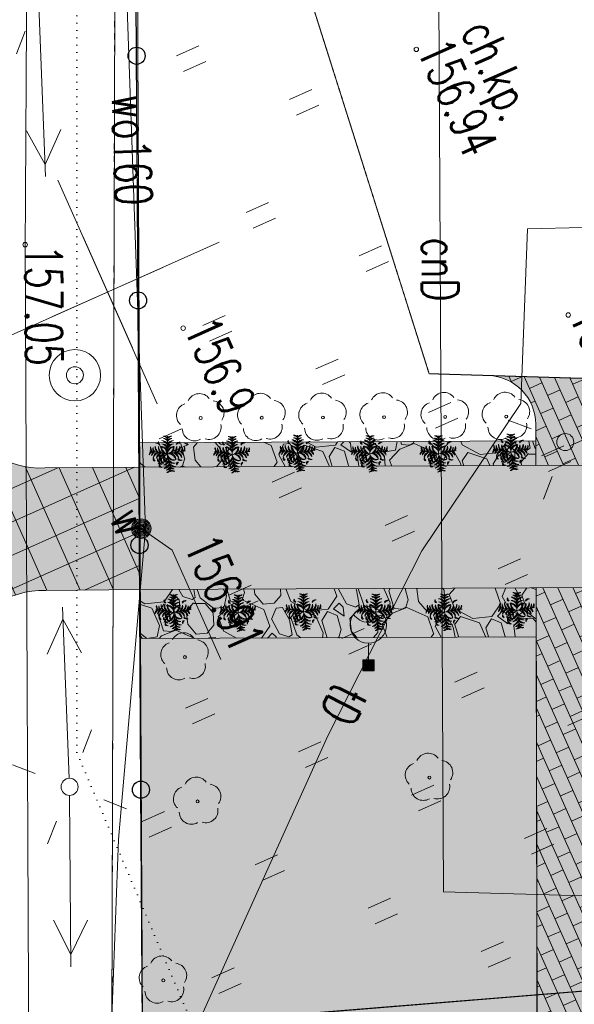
# Model space of a CAD drawing. Header units: metres. Extents: x 8472212 to 8494180, y 5728195 to 5779639.
# Tile 101 of 106: x 8480633 to 8482901, y 5766995 to 5771018. Entities that reach past the tile are written whole.
import ezdxf
from ezdxf.enums import TextEntityAlignment as Align

# ---------------------------------------------------------------- set-up
doc = ezdxf.new("R2010")
doc.units = ezdxf.units.M
doc.header["$MEASUREMENT"] = 0
for name, pattern in [('1', [0]), ('2_KTCR02', [3, 2, -1]), ('2_KTJZ01', [4, 3, -1]), ('2_KTKR01', [0]), ('2_PTTU', [2.1, 1.4, -0.7]), ('4_1', [0]), ('4_SUPC_01', [0]), ('4_SUPE_01', [0]), ('4_SUPT_01', [0]), ('4_SUPW_01', [0]), ('ACAD_ISO07W100', [3, 0, -3]), ('GDE', [0]), ('GUZ', [1.4, 0.7, -0.7])]:
    doc.linetypes.add(name, pattern=pattern)
doc.layers.get('0').update_dxf_attribs({"color": 250, "linetype": 'CONTINUOUS'})
for name, color, linetype, lineweight in [('!opisy', 255, 'CONTINUOUS', 9), ('Dzialki', 7, 'GDE', 18), ('KRZYZE1000_L_0', 7, '1', 18), ('KRZYZE_L_0', 7, '1', 18), ('KTCR_E_T_1', 7, 'CONTINUOUS', 15), ('KTCR_L_1', 7, '2_KTCR02', 18), ('KTJZ_L_0', 7, '2_KTJZ01', 18), ('KTKR_L_0', 7, '2_KTKR01', 25), ('KTOK_L_4', 7, 'CONTINUOUS', 25), ('OBOP_T_1', 3, 'CONTINUOUS', 18), ('PTTU_L_2', 7, '2_PTTU', 18), ('RTPW_T_0', 7, 'CONTINUOUS', 15), ('RTPW_T_1', 7, 'CONTINUOUS', 15), ('SUPC_E_T_1', 7, 'CONTINUOUS', 15), ('SUPC_L_1', 200, '4_SUPC_01', 18), ('SUPE_L_3', 1, '4_SUPE_01', 18), ('SUPT_E_T_0', 30, 'CONTINUOUS', 15), ('SUPT_L_0', 30, '4_SUPT_01', 18), ('SUPW_E_T_0', 5, 'CONTINUOUS', 15), ('SUPW_L_0', 5, '4_SUPW_01', 18), ('SUTW_T_0', 5, 'CONTINUOUS', 18), ('SUUW_E_T_5', 7, 'CONTINUOUS', 15), ('Uzytki', 7, 'GUZ', 18)]:
    doc.layers.add(name, color=color, linetype=linetype, lineweight=lineweight)
for name, color, linetype, lineweight, true_color in [('!slupy oswietleniowe', 20, 'CONTINUOUS', 15, 0xff2e2e), ('000 krawęznikwysoki', 5, 'CONTINUOUS', 9, 0x080cec), ('000 obrzezebetonowe', 230, 'CONTINUOUS', 9, 0xff0085), ('000 PZT CHODNIKI Z KOSTKI BETONOWEJ', 11, 'CONTINUOUS', 9, 0xff7575), ('000 PZT DROGI NOWA NAWIERZCHNIA Z KOSTKI', 26, 'CONTINUOUS', 9, 0x8a2200), ('000 PZT PŁYTY CHODNIKOWE', 9, 'CONTINUOUS', 9, 0xc0c0c3), ('000 PZT RÓŻNE', 118, 'CONTINUOUS', 5, 0x005822), ('000 PZT TERENY ZIELONE PLANOWANE TRAWNIKI', 106, 'CONTINUOUS', 9, 0x008a22), ('000 PZT TRASA PRZYŁACZA ENERGETYCZBEGO', 1, 'ACAD_ISO07W100', 20, 0xff000d), ('000 PZT WYPEŁNIENIE KAMIENNE', 8, 'CONTINUOUS', 9, 0x80726c)]:
    doc.layers.add(name, color=color, linetype=linetype, lineweight=lineweight, true_color=true_color)
doc.styles.get("Standard").update_dxf_attribs({"font": 'Simplex.SHX', "width": 0.75})
pattern_1 = [(294, (-196420.76, 11198758.33), (51.3047129, 22.84232988), []), (24, (-196420.76, 11198758.33), (28.46238303, 74.14704278), [56.16, -56.16])]
pattern_2 = [(162.0127875, (-196058.839, 11198683.026), (-3442.740679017, 1094.32016204), [40.3608, -3995.726414]), (118.96974073, (-196097.227, 11198695.49), (1738.315552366, -3166.74265459), [69.2604, -6856.777428]), (66.51044708, (-196130.773, 11198756.084), (-1794.490080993, -4082.867295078), [48.8364, -4834.809779]), (201.273689, (-196246.877, 11198832.463), (5603.293738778, 2166.356221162), [63.0714, -6244.0674125]), (226.83365418, (-196305.651, 11198809.58), (2678.6586829, 2834.570101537), [61.8465, -6122.811938]), (291.273689, (-196347.961, 11198764.47), (-2166.356221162, 5603.293738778), [63.0714, -6244.0674125]), (331.69424047, (-196325.078, 11198705.697), (-4326.909280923, 2342.617355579), [83.4087, -8257.454565]), (6.25532837, (-196251.642, 11198666.147), (6883.5469709, 766.016383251), [78.7464, -7795.896449]), (55.42956561, (-196173.364, 11198674.727), (2586.659341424, 3778.782006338), [63.285, -6265.221933]), (109.2363583, (-196137.455, 11198726.837), (1068.16728486, -3136.721003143), [72.2496, -3540.228774]), (156.3974378, (-196161.259, 11198795.053), (-4478.951925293, 1946.532725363), [93.4344, -9250.012501]), (72.81407483, (-196128.817, 11198559.92), (790.2348733, 2650.571418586), [31.8903, -3157.153444]), (105.46923439, (-196119.394, 11198590.387), (1038.14563341, -3806.869270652), [60.6711, -6006.453425]), (159, (-196135.58, 11198648.86), (-274.0636373, -122.020993), [42.4263, -381.837769]), (137.1985905, (-196111.23, 11198682.687), (1158.2322392, -1126.27620062), [22.8474, -2261.884532]), (225.8014095, (-196127.994, 11198698.21), (700.16991896, 640.12661606), [32.3109, -1583.238542]), (324.96375653, (-196150.52, 11198675.046), (914.19025335, -578.14892603), [52.4787, -1696.8068685]), (95.5650512, (-196107.55, 11198644.92), (-30.02165145, -670.1482675), [37.9473, -910.735998]), (310.38954033, (-196198.766, 11198857.168), (2042.400841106, -2374.57339416), [53.16, -5262.853544]), (4.34617594, (-196164.32, 11198816.678), (-3502.783981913, -245.97637298), [44.5983, -4415.222324]), (227.1985905, (-196052.738, 11198669.323), (1126.27620062, 1158.2322392), [45.6945, -2239.037432]), (277.61045967, (-196083.785, 11198635.796), (-398.01901735, 3106.699351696), [53.16, -5262.853544]), (273.44395478, (-196368.686, 11198781.515), (-61.97769003, 1614.36017231), [51.264, -2511.937124]), (228.77514057, (-196365.606, 11198730.343), (2404.595045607, 2712.549108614), [42.9534, -4252.392919]), (0.8014095, (-196325.58, 11198544.56), (1614.36017231, 61.97769003), [45.6945, -2239.037432]), (311.35402464, (-196279.891, 11198545.2), (-2682.527457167, 3074.743313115), [50.2893, -4978.627084]), (3.4439548, (-196385.37, 11198678.852), (-1614.36017231, -61.97769003), [25.632, -2537.569124]), (35.3099325, (-196332.9, 11198561.005), (974.23355625, 762.147609), [15.297, -1514.408854]), (99.9637565, (-196320.42, 11198569.85), (91.9993415, -944.2119048), [61.8465, -1175.085188]), (120.00900596, (-196331.12, 11198630.76), (1494.27356652, -2618.615380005), [57.315, -5674.176952]), (237.6900675, (-196175.185, 11198664.064), (426.10628166, 518.10562314), [43.2666, -1038.398783]), (287.15722659, (-196198.311, 11198627.497), (1526.229605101, -4903.123819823), [75.5382, -7478.268787]), (354.9453959, (-196176.028, 11198555.32), (-2406.52943274, 242.10759871), [30.8868, -3057.802242]), (24, (-196145.26, 11198552.6), (152.042644, 396.08463), [18, -282]), (54.25643716, (-196325.34, 11198639.902), (-1430.36148936, -1950.40149963), [41.6772, -4126.055997]), (342.0127875, (-196300.993, 11198673.73), (3442.740679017, -1094.32016204), [80.7216, -3955.365614]), (294, (-196224.22, 11198648.8), (396.08463, -152.042644), [78, -222]), (259.30484647, (-196192.49, 11198577.546), (-698.235531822, -3594.783323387), [47.4342, -4695.98229]), (188.0546041, (-196201.294, 11198530.935), (-1218.2755421, -214.0203344), [43.6806, -2140.352367]), (141.64597536, (-196244.544, 11198524.815), (-5059.03523846, 3986.999179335), [71.1195, -7040.842255]), (109.42607874, (-196300.315, 11198568.946), (-1312.209270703, 3684.848277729), [75.2397, -7448.722022])]

# ---------------------------------------------------------------- blocks, each defined once
blk = doc.blocks.new('asdawqddasdasd')
at = {"color": 252, "linetype": 'Continuous', "true_color": 0x939592}
for p, q in [((8437659.3, 5728284.5), (8437588.6, 5728213.8)), ((8437871.5, 5728284.5), (8437942.2, 5728213.8)), ((8435333.3, 5727056.1), (8435404, 5726985.3)), ((8438121.3, 5726071.8), (8438050.6, 5726142.5)), ((8438333.5, 5726071.8), (8438404.2, 5726142.5)), ((8438121.3, 5725859.6), (8438050.6, 5725788.9)), ((8438333.5, 5725859.6), (8438404.2, 5725788.9))]:
    blk.add_line(p, q, dxfattribs=at)
for centre, radius in [((8437295.9, 5728612.8), 9), ((8436052.1, 5728486.7), 9), ((8437765.4, 5728390.6), 35), ((8438791.6, 5727325.4), 6), ((8436704.4, 5727152.3), 9), ((8436700.2, 5726669.5), 105), ((8436130.1, 5726700.7), 9), ((8436700.2, 5726669.5), 35), ((8437383.1, 5726662.7), 40), ((8437383.1, 5726662.7), 35), ((8437383.1, 5726662.7), 30), ((8437383.1, 5726662.7), 25), ((8437383.1, 5726662.7), 20), ((8437383.1, 5726662.7), 15), ((8437383.1, 5726662.7), 12.5), ((8437383.1, 5726662.7), 10), ((8437383.1, 5726662.7), 5), ((8437383.1, 5726662.7), 1.43), ((8437935.1, 5726612.3), 6), ((8438495, 5726419.6), 6), ((8438227.4, 5725965.7), 35), ((8439105.9, 5725994.2), 6)]:
    blk.add_circle(centre, radius, dxfattribs=at)
for centre, start, end in [((8438791.6, 5727375.4), 30.1401, 149.8599), ((8438744.1, 5727340.9), 102.1445, 221.86), ((8438839.2, 5727340.9), 318.14, 77.8555), ((8438762.2, 5727285), 174.1482, 293.8542), ((8438821, 5727285), 246.1458, 5.8518), ((8437887.6, 5726627.8), 102.1445, 221.86), ((8437935.1, 5726662.3), 30.1401, 149.8599), ((8437982.7, 5726627.8), 318.14, 77.8555), ((8437905.7, 5726571.9), 174.1482, 293.8542), ((8437964.5, 5726571.9), 246.1458, 5.8518), ((8438495, 5726469.6), 30.1401, 149.8599), ((8438447.5, 5726435.1), 102.1445, 221.86), ((8438542.6, 5726435.1), 318.14, 77.8555), ((8438465.6, 5726379.2), 174.1482, 293.8542), ((8438524.4, 5726379.2), 246.1458, 5.8518), ((8439105.9, 5726044.2), 30.1401, 149.8599), ((8439058.3, 5726009.7), 102.1445, 221.86), ((8439153.4, 5726009.7), 318.14, 77.8555), ((8439076.5, 5725953.8), 174.1482, 293.8542), ((8439135.3, 5725953.8), 246.1458, 5.8518)]:
    blk.add_arc(centre, 50, start, end, dxfattribs=at)
at = {"layer": 'Dzialki', "color": 252, "true_color": 0x939592, "transparency": 33554559}
blk.add_line((8430948.3, 5729423.2), (8442294.1, 5724334.5), dxfattribs=at)
at = {"layer": 'KRZYZE1000_L_0', "color": 252, "linetype": '1', "true_color": 0x939592, "transparency": 33554559}
for p, q in [((8436444.1, 5726429.7), (8436444.1, 5727429.7)), ((8435944.1, 5726929.7), (8436944.1, 5726929.7))]:
    blk.add_line(p, q, dxfattribs=at)
at = {"layer": 'KRZYZE_L_0', "color": 252, "linetype": '1', "true_color": 0x939592, "transparency": 33554559}
for p, q in [((8436444.1, 5726679.7), (8436444.1, 5727179.7)), ((8436194.1, 5726929.7), (8436694.1, 5726929.7))]:
    blk.add_line(p, q, dxfattribs=at)
at = {"layer": 'KTCR_L_1', "color": 252, "linetype": '2_KTCR02', "true_color": 0x939592, "transparency": 33554559}
for p, q in [((8437830.9, 5729131), (8437283.7, 5727995.6)), ((8437283.7, 5727995.6), (8435196.3, 5728230.8)), ((8436130, 5726700.9), (8434850.1, 5727279.7)), ((8436130, 5726700.9), (8439058.1, 5725412.7))]:
    blk.add_line(p, q, dxfattribs=at)
at = {"layer": 'KTJZ_L_0', "color": 252, "linetype": '2_KTJZ01', "true_color": 0x939592, "transparency": 33554559}
blk.add_line((8439243.9, 5725838.8), (8440348.1, 5728977.7), dxfattribs=at)
at = {"layer": 'KTKR_L_0', "color": 252, "linetype": '2_KTKR01', "true_color": 0x939592, "transparency": 33554559}
blk.add_line((8439243.9, 5725838.8), (8440348.1, 5728977.7), dxfattribs=at)
at = {"layer": 'KTOK_L_4', "color": 252, "true_color": 0x939592, "transparency": 33554559}
for p, q in [((8435610.4, 5727431), (8434694.8, 5727832.2)), ((8436525.9, 5727029.9), (8435610.4, 5727431)), ((8437441.5, 5726628.7), (8436525.9, 5727029.9)), ((8438357, 5726227.5), (8437441.5, 5726628.7)), ((8439272.6, 5725826.4), (8438357, 5726227.5))]:
    blk.add_line(p, q, dxfattribs=at)
for centre in [(8435610.4, 5727431), (8436525.9, 5727029.9), (8437441.5, 5726628.7), (8438357, 5726227.5)]:
    blk.add_circle(centre, 35, dxfattribs=at)
at = {"layer": 'PTTU_L_2', "color": 252, "linetype": '2_PTTU', "true_color": 0x939592, "transparency": 33554559}
for p, q in [((8437830.9, 5729131), (8437283.7, 5727995.6)), ((8439243.9, 5725838.8), (8440348.1, 5728977.7)), ((8437283.7, 5727995.6), (8435196.3, 5728230.8)), ((8435030.2, 5727691.8), (8439243.9, 5725838.8))]:
    blk.add_line(p, q, dxfattribs=at)
at = {"layer": 'PTTU_L_2', "color": 252, "linetype": 'Continuous', "true_color": 0x939592}
for p, q in [((8437777.3, 5728279.5), (8437777.3, 5728379.5)), ((8437847.3, 5728279.5), (8437847.3, 5728379.5)), ((8436027.3, 5727929.5), (8436027.3, 5728029.5)), ((8436097.3, 5727929.5), (8436097.3, 5728029.5)), ((8436727.3, 5727929.5), (8436727.3, 5728029.5)), ((8436797.3, 5727929.5), (8436797.3, 5728029.5)), ((8437427.3, 5727929.5), (8437427.3, 5728029.5)), ((8437497.3, 5727929.5), (8437497.3, 5728029.5)), ((8438127.3, 5727929.5), (8438127.3, 5728029.5)), ((8438197.3, 5727929.5), (8438197.3, 5728029.5)), ((8438827.3, 5727929.5), (8438827.3, 5728029.5)), ((8435677.3, 5727579.5), (8435677.3, 5727679.5)), ((8435747.3, 5727579.5), (8435747.3, 5727679.5)), ((8436377.3, 5727579.5), (8436377.3, 5727679.5)), ((8436447.3, 5727579.5), (8436447.3, 5727679.5)), ((8437077.3, 5727579.5), (8437077.3, 5727679.5)), ((8437147.3, 5727579.5), (8437147.3, 5727679.5)), ((8437777.3, 5727579.5), (8437777.3, 5727679.5)), ((8437847.3, 5727579.5), (8437847.3, 5727679.5)), ((8438477.3, 5727579.5), (8438477.3, 5727679.5)), ((8438547.3, 5727579.5), (8438547.3, 5727679.5)), ((8439177.3, 5727579.5), (8439177.3, 5727679.5)), ((8439247.3, 5727579.5), (8439247.3, 5727679.5)), ((8436727.3, 5727229.5), (8436727.3, 5727329.5)), ((8436797.3, 5727229.5), (8436797.3, 5727329.5)), ((8437427.3, 5727229.5), (8437427.3, 5727329.5)), ((8437497.3, 5727229.5), (8437497.3, 5727329.5)), ((8438127.3, 5727229.5), (8438127.3, 5727329.5)), ((8438197.3, 5727229.5), (8438197.3, 5727329.5)), ((8438827.3, 5727229.5), (8438827.3, 5727329.5)), ((8438897.3, 5727229.5), (8438897.3, 5727329.5)), ((8439527.3, 5727229.5), (8439527.3, 5727329.5)), ((8439597.3, 5727229.5), (8439597.3, 5727329.5)), ((8437077.3, 5726879.5), (8437077.3, 5726979.5)), ((8437147.3, 5726879.5), (8437147.3, 5726979.5)), ((8437777.3, 5726879.5), (8437777.3, 5726979.5)), ((8437847.3, 5726879.5), (8437847.3, 5726979.5)), ((8438477.3, 5726879.5), (8438477.3, 5726979.5)), ((8438547.3, 5726879.5), (8438547.3, 5726979.5)), ((8439177.3, 5726879.5), (8439177.3, 5726979.5)), ((8439247.3, 5726879.5), (8439247.3, 5726979.5)), ((8438127.3, 5726529.5), (8438127.3, 5726629.5)), ((8438197.3, 5726529.5), (8438197.3, 5726629.5)), ((8438827.3, 5726529.5), (8438827.3, 5726629.5)), ((8438897.3, 5726529.5), (8438897.3, 5726629.5)), ((8438477.3, 5726179.5), (8438477.3, 5726279.5)), ((8438547.3, 5726179.5), (8438547.3, 5726279.5)), ((8439177.3, 5726179.5), (8439177.3, 5726279.5)), ((8439247.3, 5726179.5), (8439247.3, 5726279.5))]:
    blk.add_line(p, q, dxfattribs=at)
at = {"layer": 'SUPC_L_1', "color": 252, "linetype": '4_SUPC_01', "true_color": 0x939592, "transparency": 33554559}
for p, q in [((8439241, 5727188.3), (8441209.7, 5731288.2)), ((8433271.4, 5729808.5), (8439241, 5727188.3))]:
    blk.add_line(p, q, dxfattribs=at)
at = {"layer": 'SUPC_L_1', "color": 252, "linetype": '4_1', "true_color": 0x939592, "transparency": 33554559}
for p, q in [((8441209.7, 5731288.2), (8439241, 5727188.3)), ((8439241, 5727188.3), (8433271.4, 5729808.5))]:
    blk.add_line(p, q, dxfattribs=at)
at = {"layer": 'SUPE_L_3', "color": 252, "linetype": '4_SUPE_01', "true_color": 0x939592, "transparency": 33554559}
for p, q in [((8435259.7, 5727149.2), (8435909.9, 5726889.9)), ((8435759.4, 5727025.3), (8435863.5, 5726908.4)), ((8435707.5, 5726895.2), (8435863.5, 5726908.4)), ((8437544.7, 5726238), (8438194.9, 5725978.7)), ((8437591.1, 5726219.4), (8437747.1, 5726232.6)), ((8437591.1, 5726219.4), (8437695.2, 5726102.6)), ((8438259.5, 5725951.7), (8438900.8, 5725671.2)), ((8438754.8, 5725811.5), (8438855, 5725691.3)), ((8438698.7, 5725683.2), (8438855, 5725691.3))]:
    blk.add_line(p, q, dxfattribs=at)
at = {"layer": 'SUPT_L_0', "color": 252, "linetype": '4_SUPT_01', "true_color": 0x939592, "transparency": 33554559}
for p, q in [((8436994.7, 5728814.1), (8436906.8, 5728603.6)), ((8436906.8, 5728603.6), (8437547.6, 5728289.1)), ((8437547.6, 5728289.1), (8437932.3, 5727673.5)), ((8437932.3, 5727673.5), (8438466.7, 5727015.4)), ((8438466.7, 5727015.4), (8439342.9, 5726031.8))]:
    blk.add_line(p, q, dxfattribs=at)
at = {"layer": 'SUPW_L_0', "color": 252, "linetype": '4_SUPW_01', "true_color": 0x939592, "transparency": 33554559}
for p, q in [((8437392.1, 5726677.7), (8435145.5, 5727583.9)), ((8437392.1, 5726677.7), (8437383.1, 5726662.7)), ((8437392.1, 5726677.7), (8438505.1, 5726060.7)), ((8438505.1, 5726060.7), (8439733.1, 5725458.7))]:
    blk.add_line(p, q, dxfattribs=at)
at = {"layer": 'SUPW_L_0', "color": 252, "linetype": '4_1', "true_color": 0x939592, "transparency": 33554559}
for p, q in [((8437392.1, 5726677.7), (8435145.5, 5727583.9)), ((8437392.1, 5726677.7), (8437383.1, 5726662.7)), ((8438505.1, 5726060.7), (8437392.1, 5726677.7)), ((8439733.1, 5725458.7), (8438505.1, 5726060.7))]:
    blk.add_line(p, q, dxfattribs=at)
at = {"layer": 'SUTW_T_0', "color": 252, "linetype": 'Continuous', "true_color": 0x939592, "transparency": 33554559}
for p, q in [((8437383.1, 5726662.7), (8437514.8, 5726742.3)), ((8437514.8, 5726742.3), (8438003.4, 5726742.3))]:
    blk.add_line(p, q, dxfattribs=at)
at = {"layer": 'Uzytki', "color": 252, "true_color": 0x939592, "transparency": 33554559}
blk.add_line((8430948.3, 5729423.2), (8442336.1, 5724315.6), dxfattribs=at)
at = {"layer": 'KTCR_E_T_1', "color": 252, "true_color": 0x939592, "transparency": 33554559, "width": 0.7}
blk.add_text('ch.kp.', height=150, dxfattribs=at).set_placement((8436264.8, 5728733), align=Align.MIDDLE)
at = {"layer": 'RTPW_T_0', "color": 252, "true_color": 0x939592, "transparency": 33554559, "width": 0.7}
for s, p in [('157.0', (8437295.9, 5728612.8)), ('156.9', (8436704.4, 5727152.3))]:
    blk.add_text(s, height=150, dxfattribs=at).set_placement(p)
at = {"layer": 'RTPW_T_1', "color": 252, "true_color": 0x939592, "transparency": 33554559, "width": 0.7}
for s, rotation, p in [('156.94', 359.9291, (8436052.1, 5728486.7)), ('157.05', 336.2676, (8436130.1, 5726700.7))]:
    blk.add_text(s, height=150, rotation=rotation, dxfattribs=at).set_placement(p)
at = {"layer": 'SUPC_E_T_1', "color": 252, "true_color": 0x939592, "transparency": 33554559, "width": 0.7}
blk.add_text('cnD', height=150, rotation=336.3023, dxfattribs=at).set_placement((8436913.3, 5728210), align=Align.MIDDLE)
at = {"layer": 'SUPT_E_T_0', "color": 252, "true_color": 0x939592, "transparency": 33554559, "width": 0.7}
blk.add_text('tD', height=150, rotation=309.0819, dxfattribs=at).set_placement((8438376.7, 5727126.3), align=Align.MIDDLE)
at = {"layer": 'SUPW_E_T_0', "color": 252, "true_color": 0x939592, "transparency": 33554559, "width": 0.7}
blk.add_text('wo160', height=150, rotation=338.034, dxfattribs=at).set_placement((8435954.2, 5727257.7), align=Align.MIDDLE)
at = {"layer": 'SUTW_T_0', "color": 252, "true_color": 0x939592, "transparency": 33554559, "width": 0.7}
blk.add_text('156.91', height=150, dxfattribs=at).set_placement((8437514.8, 5726792.3))
at = {"layer": 'SUUW_E_T_5', "color": 252, "true_color": 0x939592, "transparency": 33554559, "width": 0.7}
blk.add_text('w', height=150, dxfattribs=at).set_placement((8437287.4, 5726559.2))
blk = doc.blocks.new('2_OBOP02_01')
at = {"color": 92, "linetype": 'Continuous', "true_color": 0x0fbc0c}
blk.add_circle((0, 0), 0.06, dxfattribs=at)
for centre, start, end in [((0, 0.5), 30.1401, 149.8599), ((-0.476, 0.155), 102.1445, 221.86), ((0.476, 0.155), 318.14, 77.8555), ((-0.294, -0.405), 174.1482, 293.8542), ((0.294, -0.405), 246.1458, 5.8518)]:
    blk.add_arc(centre, 0.5, start, end, dxfattribs=at)
blk = doc.blocks.new('asdadasd')
at = {"layer": '!slupy oswietleniowe', "lineweight": 5}
for points in [[(6452674.7, 5720909.9), (6452669.2, 5720867.4), (6452626.4, 5720873), (6452632, 5720915.5)], [(6452629.7, 5720725.5), (6452646.5, 5720720.9), (6452661.3, 5720712.6), (6452673.7, 5720701.2), (6452683, 5720687.3), (6452669.7, 5720676.2), (6452654.3, 5720668.7), (6452637.6, 5720665.1), (6452620.6, 5720665.6), (6452604.2, 5720670.1), (6452589.4, 5720678.4), (6452577, 5720689.9), (6452567.7, 5720703.9), (6452581, 5720714.9), (6452596.4, 5720722.3), (6452613.1, 5720725.9), (6452621.6, 5720726.2)]]:
    blk.add_hatch(color=256, dxfattribs=at).paths.add_polyline_path(points, flags=0)
for p, q in [((6452632.1, 5720915.6), (6452669.1, 5720867.3)), ((6452647.8, 5720870.1), (6452639.3, 5720806.2))]:
    blk.add_line(p, q, dxfattribs=at)
at = {"layer": '!slupy oswietleniowe', "lineweight": 5, "flags": 128}
blk.add_lwpolyline([(6452674.7, 5720909.9), (6452632, 5720915.5), (6452626.4, 5720873), (6452669.2, 5720867.4), (6452674.7, 5720909.9), (6452626.4, 5720873)], dxfattribs=at)
at = {"layer": '!slupy oswietleniowe', "lineweight": 5}
blk.add_circle((6452631.1, 5720735.7), 71, dxfattribs=at)
blk.add_arc((6452619.5, 5720655.1), 71.1, 26.8875, 136.7316, dxfattribs=at)
blk = doc.blocks.new('A1194DB')
at = {"color": 0}
for p in [(0, 0.5), (-0.492, 0.087), (0.492, 0.087), (0.087, -0.492)]:
    blk.add_line(p, (0, 0), dxfattribs=at)
for centre, radius, start, end in [((-0.21, 0.316), 0.0575, 139.742, 258.7475), ((-0.132, 0.361), 0.125, 184.618, 228.2106), ((-0.145, 0.215), 0.16, 25.2489, 95.3937), ((-0.229, 0.116), 0.268, 31.3712, 75.0366), ((-0.145, 0.124), 0.16, 25.2489, 95.3937), ((-0.229, 0.025), 0.268, 31.3712, 75.0366), ((-0.093, 0.386), 0.115, 36.29, 99.6243), ((-0.187, 0.251), 0.26, 44.0763, 73.3794), ((-0.093, 0.317), 0.115, 36.29, 99.6243), ((-0.187, 0.182), 0.26, 44.0763, 73.3794), ((0.093, 0.386), 0.115, 80.3757, 143.71), ((0.187, 0.251), 0.26, 106.6206, 135.9237), ((0.093, 0.317), 0.115, 80.3757, 143.71), ((0.187, 0.182), 0.26, 106.6206, 135.9237), ((0.145, 0.215), 0.16, 84.6063, 154.7511), ((0.229, 0.116), 0.268, 104.9634, 148.6288), ((0.145, 0.124), 0.16, 84.6063, 154.7511), ((0.229, 0.025), 0.268, 104.9634, 148.6288), ((0.331, 0.216), 0.115, 80.3757, 143.71), ((0.425, 0.081), 0.26, 106.6206, 135.9237), ((-0.396, -0.025), 0.115, 116.29, 179.6243), ((-0.279, -0.14), 0.26, 124.0763, 153.3794), ((-0.364, 0.159), 0.115, 160.3757, 223.71), ((-0.214, 0.227), 0.26, 186.6206, 215.9237), ((-0.329, -0.036), 0.115, 116.29, 179.6243), ((-0.212, -0.152), 0.26, 124.0763, 153.3794), ((-0.296, 0.147), 0.115, 160.3757, 223.71), ((-0.147, 0.215), 0.26, 186.6206, 215.9237), ((-0.237, -0.105), 0.16, 105.2489, 175.3937), ((-0.154, -0.205), 0.268, 111.3712, 155.0366), ((-0.187, 0.18), 0.16, 164.6063, 234.7511), ((-0.074, 0.245), 0.268, 184.9634, 228.6288), ((-0.148, -0.121), 0.16, 105.2489, 175.3937), ((-0.064, -0.221), 0.268, 111.3712, 155.0366), ((-0.097, 0.164), 0.16, 164.6063, 234.7511), ((0.016, 0.23), 0.268, 184.9634, 228.6288), ((-0.073, -0.144), 0.156, 83.4259, 183.6346), ((-0.003, -0.222), 0.236, 101.6665, 163.1878), ((-0.154, 0.047), 0.156, 3.4259, 103.6346), ((-0.219, -0.036), 0.236, 21.6665, 83.1878), ((-0.019, 0.16), 0.156, 156.3654, 256.5741), ((0.073, 0.21), 0.236, 176.8122, 238.3335), ((-0.096, -0.019), 0.0563, 114.2257, 255.1279), ((-0.052, -0.006), 0.078, 150.4398, 228.6694), ((0.154, 0.047), 0.156, 76.3654, 176.5741), ((0.219, -0.036), 0.236, 96.8122, 158.3335), ((-0.073, 0.21), 0.236, 301.6665, 3.1878), ((0.003, -0.222), 0.236, 16.8122, 78.3335), ((0.019, 0.16), 0.156, 283.4259, 23.6346), ((0.073, -0.144), 0.156, 356.3654, 96.5741), ((-0.016, 0.23), 0.268, 311.3712, 355.0366), ((0.064, -0.221), 0.268, 24.9634, 68.6288), ((0.097, 0.164), 0.16, 305.2489, 15.3937), ((0.148, -0.121), 0.16, 4.6063, 74.7511), ((0.074, 0.245), 0.268, 311.3712, 355.0366), ((0.154, -0.205), 0.268, 24.9634, 68.6288), ((0.187, 0.18), 0.16, 305.2489, 15.3937), ((0.237, -0.105), 0.16, 4.6063, 74.7511), ((0.147, 0.215), 0.26, 324.0763, 353.3794), ((0.212, -0.152), 0.26, 26.6206, 55.9237), ((0.296, 0.147), 0.115, 316.29, 19.6243), ((0.329, -0.036), 0.115, 0.3757, 63.71), ((0.214, 0.227), 0.26, 324.0763, 353.3794), ((0.364, 0.159), 0.115, 316.29, 19.6243), ((-0.342, -0.142), 0.0575, 139.742, 258.7475), ((-0.264, -0.096), 0.125, 184.618, 228.2106), ((-0.222, -0.161), 0.0575, 139.742, 258.7475), ((-0.145, -0.115), 0.125, 184.618, 228.2106), ((0.232, -0.488), 0.54, 115.4772, 156.6585), ((-0.18, -0.233), 0.057, 167.0577, 302.8533), ((-0.146, -0.066), 0.0869, 144.9865, 244.4034), ((-0.147, -0.201), 0.08, 185.1845, 268.654), ((0.03, 0.017), 0.25, 187.5759, 215.8942), ((-0.114, -0.179), 0.0766, 138.8744, 278.9763), ((-0.047, -0.143), 0.125, 173.7536, 244.097), ((-0.222, -0.003), 0.236, 286.8122, 348.3335), ((-0.144, -0.073), 0.156, 266.3654, 6.5741), ((0.011, -0.112), 0.13, 161.4477, 239.3672), ((-0.221, -0.064), 0.268, 294.9634, 338.6288), ((-0.121, -0.148), 0.16, 274.6063, 344.7511), ((0.317, -0.025), 0.422, 185.4007, 208.139), ((-0.205, -0.154), 0.268, 294.9634, 338.6288), ((0.21, 0.073), 0.236, 211.6665, 273.1878), ((0.16, -0.019), 0.156, 193.4259, 293.6346), ((0.23, 0.016), 0.268, 221.3712, 265.0366), ((0.164, -0.097), 0.16, 215.2489, 285.3937), ((0.245, -0.074), 0.268, 221.3712, 265.0366), ((0.304, -0.272), 0.0575, 101.2525, 220.258), ((0.382, -0.317), 0.125, 131.7894, 175.382), ((0.434, 0.086), 0.26, 234.0763, 263.3794), ((0.365, -0.063), 0.115, 226.29, 289.6243), ((-0.18, -0.315), 0.057, 167.0577, 302.8533), ((-0.147, -0.283), 0.08, 185.1845, 268.654), ((-0.105, -0.237), 0.16, 274.6063, 344.7511), ((-0.152, -0.212), 0.26, 296.6206, 325.9237), ((-0.036, -0.329), 0.115, 270.3757, 333.71), ((-0.14, -0.279), 0.26, 296.6206, 325.9237), ((-0.025, -0.396), 0.115, 270.3757, 333.71), ((0.18, -0.187), 0.16, 215.2489, 285.3937), ((0.215, -0.147), 0.26, 234.0763, 263.3794), ((0.147, -0.296), 0.115, 226.29, 289.6243), ((0.227, -0.214), 0.26, 234.0763, 263.3794), ((0.159, -0.364), 0.115, 226.29, 289.6243)]:
    blk.add_arc(centre, radius, start, end, dxfattribs=at)

msp = doc.modelspace()

# ---------------------------------------------------------------- hatches: boundary and pattern name
at = {"layer": '000 PZT CHODNIKI Z KOSTKI BETONOWEJ', "linetype": 'Continuous', "lineweight": 5, "transparency": 33554508}
h = msp.add_hatch(color=256, dxfattribs=at)
h.dxf.hatch_style = 1
edge = h.paths.add_edge_path()
edge.add_line((8482944.1, 5769197.4), (8482744.1, 5769196.5))
edge.add_line((8482744.1, 5769196.5), (8482743.7, 5769364.5))
edge.add_arc((8482543.7, 5769364), 200, 0.1302, 88.2713)
edge.add_line((8482549.7, 5769563.9), (8483149.8, 5769545.8))
edge.add_arc((8483143.7, 5769345.9), 200, 88.2715, 180.1302)
edge.add_line((8482943.7, 5769345.4), (8482944.1, 5769197.4))
at = {"layer": '000 PZT CHODNIKI Z KOSTKI BETONOWEJ', "linetype": 'Continuous', "lineweight": 5}
h = msp.add_hatch(dxfattribs=at)
h.set_pattern_fill('AR-B816', color=256, scale=7.02, angle=-66)
h.set_pattern_definition(pattern_1)
edge = h.paths.add_edge_path()
edge.add_line((8482944.1, 5769197.4), (8482744.1, 5769196.5))
edge.add_line((8482744.1, 5769196.5), (8482743.7, 5769364.5))
edge.add_arc((8482543.7, 5769364), 200, 0.1302, 88.2713)
edge.add_line((8482549.7, 5769563.9), (8483149.8, 5769545.8))
edge.add_arc((8483143.7, 5769345.9), 200, 88.2715, 180.1302)
edge.add_line((8482943.7, 5769345.4), (8482944.1, 5769197.4))
at = {"layer": '000 PZT CHODNIKI Z KOSTKI BETONOWEJ', "linetype": 'Continuous', "lineweight": 5, "transparency": 33554508}
h = msp.add_hatch(color=256, dxfattribs=at)
h.dxf.hatch_style = 1
edge = h.paths.add_edge_path()
edge.add_line((8483048.8, 5767101.6), (8485573.8, 5767107.3))
edge.add_arc((8485574.1, 5767007.3), 100, 0.1302, 90.1302, ccw=False)
edge.add_line((8485674.1, 5767007.6), (8485675.2, 5766507.6))
edge.add_line((8485675.2, 5766507.6), (8484675.2, 5766505.3))
edge.add_line((8484675.2, 5766505.3), (8484674.3, 5766905.3))
edge.add_line((8484674.3, 5766905.3), (8482949.3, 5766901.4))
edge.add_line((8482949.3, 5766901.4), (8482956.8, 5763607.3))
edge.add_line((8482956.8, 5763607.3), (8482756.8, 5763588.7))
edge.add_line((8482756.8, 5763588.7), (8482745.2, 5768696.5))
edge.add_line((8482745.2, 5768696.5), (8482945.2, 5768697.4))
edge.add_line((8482945.2, 5768697.4), (8482948.6, 5767201.4))
edge.add_arc((8483048.6, 5767201.6), 100, 180.1302, 270.1302)
at = {"layer": '000 PZT CHODNIKI Z KOSTKI BETONOWEJ', "linetype": 'Continuous', "lineweight": 5}
h = msp.add_hatch(dxfattribs=at)
h.set_pattern_fill('AR-B816', color=256, scale=7.02, angle=-66)
h.set_pattern_definition(pattern_1)
edge = h.paths.add_edge_path()
edge.add_line((8483048.8, 5767101.6), (8485573.8, 5767107.3))
edge.add_arc((8485574.1, 5767007.3), 100, 0.1302, 90.1302, ccw=False)
edge.add_line((8485674.1, 5767007.6), (8485675.2, 5766507.6))
edge.add_line((8485675.2, 5766507.6), (8484675.2, 5766505.3))
edge.add_line((8484675.2, 5766505.3), (8484674.3, 5766905.3))
edge.add_line((8484674.3, 5766905.3), (8482949.3, 5766901.4))
edge.add_line((8482949.3, 5766901.4), (8482956.8, 5763607.3))
edge.add_line((8482956.8, 5763607.3), (8482756.8, 5763588.7))
edge.add_line((8482756.8, 5763588.7), (8482745.2, 5768696.5))
edge.add_line((8482745.2, 5768696.5), (8482945.2, 5768697.4))
edge.add_line((8482945.2, 5768697.4), (8482948.6, 5767201.4))
edge.add_arc((8483048.6, 5767201.6), 100, 180.1302, 270.1302)
edge = h.paths.add_edge_path()
edge.add_line((8485729.3, 5764682.4), (8485679.3, 5764681.8))
edge.add_line((8485679.3, 5764681.8), (8485680, 5764382.6))
edge.add_line((8485680, 5764382.6), (8482955, 5764376.4))
edge.add_line((8482955, 5764376.4), (8482955.1, 5764326.4))
edge.add_line((8482955.1, 5764326.4), (8485730.1, 5764332.7))
edge.add_line((8485730.1, 5764332.7), (8485729.3, 5764682.2))
at = {"layer": '000 PZT DROGI NOWA NAWIERZCHNIA Z KOSTKI', "linetype": 'Continuous', "transparency": 33554508}
h = msp.add_hatch(color=256, dxfattribs=at)
h.dxf.hatch_style = 1
edge = h.paths.add_edge_path()
edge.add_line((8481124.1, 5769189.1), (8481126.4, 5768689.1))
edge.add_line((8481126.4, 5768689.1), (8483995.4, 5768702.2))
edge.add_arc((8483999.1, 5767902.2), 800, -1.1004, 90.2622, ccw=False)
edge.add_line((8484799, 5767886.9), (8484811.2, 5768521.4))
edge.add_line((8484811.2, 5768521.4), (8485961.4, 5768523.9))
edge.add_line((8485961.4, 5768523.9), (8485967.1, 5768820.4))
edge.add_arc((8486017.1, 5768819.4), 50, -1.1025, 178.8969, ccw=False)
edge.add_line((8486067.1, 5768818.5), (8486058.5, 5768368.5))
edge.add_line((8486058.5, 5768368.5), (8488058.5, 5768350))
edge.add_line((8488058.5, 5768350), (8488067.3, 5768809.9))
edge.add_arc((8488107.3, 5768809.1), 40, 88.8971, 178.8971, ccw=False)
edge.add_line((8488108.1, 5768849.1), (8488174.5, 5768847.8))
edge.add_arc((8488161.8, 5768351.8), 496.2, 21.032, 88.5242, ccw=False)
edge.add_line((8488624.9, 5768529.9), (8489142.1, 5768531))
edge.add_arc((8488157.9, 5768348.6), 1001, 10.4991, 92.2591)
edge.add_line((8488118.4, 5769348.9), (8488117.5, 5769348.9))
edge.add_arc((8488118.5, 5769388.9), 40, 178.8971, 268.633, ccw=False)
edge.add_line((8488078.5, 5769389.6), (8488087.4, 5769849.8))
edge.add_line((8488087.4, 5769849.8), (8485337.3, 5769875.3))
edge.add_line((8485337.3, 5769875.3), (8485327.7, 5769375.4))
edge.add_line((8485327.7, 5769375.4), (8484607.7, 5769382))
edge.add_line((8484607.7, 5769382), (8484607.1, 5769351.5))
edge.add_arc((8484457.1, 5769354.4), 150, -89.7379, -1.1029, ccw=False)
edge.add_line((8484457.8, 5769204.4), (8481124.1, 5769189.1))
edge = h.paths.add_edge_path()
edge.add_line((8481124.1, 5769189.1), (8481126.4, 5768689.1))
edge.add_line((8481126.4, 5768689.1), (8480739.8, 5768686.2))
edge.add_arc((8480731.9, 5768321), 365.3, 88.7661, 159.1433)
edge.add_line((8480390.6, 5768451.1), (8480388.5, 5769416.1))
edge.add_arc((8480719.3, 5769538.6), 352.8, 200.3214, 272.7261)
edge.add_line((8480736.1, 5769186.2), (8481124.1, 5769189.1))
at = {"layer": '000 PZT DROGI NOWA NAWIERZCHNIA Z KOSTKI', "linetype": 'Continuous'}
h = msp.add_hatch(dxfattribs=at)
h.set_pattern_fill('AR-HBONE', color=256, scale=10, angle=-66)
h.set_pattern_definition([(339, (-196420.758, 11198758.33), (51.67793504, 23.00849908), [120, -40]), (69, (-196383.414, 11198743.996), (51.67793504, 23.00849908), [120, -40])])
edge = h.paths.add_edge_path()
edge.add_line((8481124.1, 5769189.1), (8481126.4, 5768689.1))
edge.add_line((8481126.4, 5768689.1), (8483995.4, 5768702.2))
edge.add_arc((8483999.1, 5767902.2), 800, -1.1004, 90.2622, ccw=False)
edge.add_line((8484799, 5767886.9), (8484811.2, 5768521.4))
edge.add_line((8484811.2, 5768521.4), (8485961.4, 5768523.9))
edge.add_line((8485961.4, 5768523.9), (8485967.1, 5768820.4))
edge.add_arc((8486017.1, 5768819.4), 50, -1.1025, 178.8969, ccw=False)
edge.add_line((8486067.1, 5768818.5), (8486058.5, 5768368.5))
edge.add_line((8486058.5, 5768368.5), (8488058.5, 5768350))
edge.add_line((8488058.5, 5768350), (8488067.3, 5768809.9))
edge.add_arc((8488107.3, 5768809.1), 40, 88.8971, 178.8971, ccw=False)
edge.add_line((8488108.1, 5768849.1), (8488174.5, 5768847.8))
edge.add_arc((8488161.8, 5768351.8), 496.2, 21.032, 88.5242, ccw=False)
edge.add_line((8488624.9, 5768529.9), (8489142.1, 5768531))
edge.add_arc((8488157.9, 5768348.6), 1001, 10.4991, 92.2591)
edge.add_line((8488118.4, 5769348.9), (8488117.5, 5769348.9))
edge.add_arc((8488118.5, 5769388.9), 40, 178.8971, 268.633, ccw=False)
edge.add_line((8488078.5, 5769389.6), (8488087.4, 5769849.8))
edge.add_line((8488087.4, 5769849.8), (8485337.3, 5769875.3))
edge.add_line((8485337.3, 5769875.3), (8485327.7, 5769375.4))
edge.add_line((8485327.7, 5769375.4), (8484607.7, 5769382))
edge.add_line((8484607.7, 5769382), (8484607.1, 5769351.5))
edge.add_arc((8484457.1, 5769354.4), 150, -89.7379, -1.1029, ccw=False)
edge.add_line((8484457.8, 5769204.4), (8481124.1, 5769189.1))
at = {"layer": '000 PZT PŁYTY CHODNIKOWE', "linetype": 'Continuous', "transparency": 33554483}
h = msp.add_hatch(color=256, dxfattribs=at)
h.dxf.hatch_style = 1
h.paths.add_polyline_path([(8480669.7, 5766899.7), (8480517.7, 5766939.1), (8480538, 5766317.8), (8480680.2, 5766403.7)])
h.paths.add_polyline_path([(8480388.5, 5769416.1), (8480390.6, 5768451.1, -0.30123), (8480718.6, 5768686.1), (8481126.4, 5768689.1), (8481124.1, 5769189.1), (8480736.1, 5769186.2, -0.326873)])
at = {"layer": '000 PZT PŁYTY CHODNIKOWE', "linetype": 'Continuous'}
h = msp.add_hatch(dxfattribs=at)
h.set_pattern_fill('ANSI37', color=256, scale=1000, angle=-21)
h.set_pattern_definition([(24, (-196420.76, 11198758.33), (-50.8420804, 114.1931822), []), (114, (-196420.76, 11198758.33), (-114.1931822, -50.8420804), [])])
h.paths.add_polyline_path([(8480538, 5766317.8), (8480680.2, 5766403.7), (8480669.7, 5766899.7), (8480517.7, 5766939.1)])
h.paths.add_polyline_path([(8480388.5, 5769416.1), (8480390.6, 5768451.1, -0.30123), (8480718.6, 5768686.1), (8481126.4, 5768689.1), (8481124.1, 5769189.1), (8480736.1, 5769186.2, -0.326873)])
at = {"layer": '000 PZT TERENY ZIELONE PLANOWANE TRAWNIKI', "linetype": 'Continuous', "transparency": 33554483}
h = msp.add_hatch(color=256, dxfattribs=at)
h.dxf.hatch_style = 1
h.paths.add_polyline_path([(8481144.8, 5766406.5), (8481140.3, 5766615.3), (8481134.7, 5766903.2), (8480884.6, 5766899), (8480746.6, 5766896.7), (8480669.7, 5766899.7), (8480680.6, 5766383.5), (8480739.7, 5766393.4), (8480890.8, 5766398.3)], flags=17)
h.paths.add_polyline_path([(8484600.1, 5767390.5), (8484599, 5767889.7, 0.421703), (8483996.4, 5768502.2), (8483900.9, 5768501.8, -0.211412), (8484077.1, 5768190.9, -0.316606), (8483815.2, 5767743, -0.449608), (8483219.9, 5768022.4, -0.312009), (8483365.5, 5768499.4), (8482945.7, 5768497.4), (8482948.1, 5767438.1)])
h.paths.add_polyline_path([(8483593, 5767457.4, -1), (8483588.1, 5767468.4, -1)], flags=16)
h.paths.add_polyline_path([(8484348.7, 5767489.7, -1), (8484353.6, 5767478.7, -1)], flags=16)
h.paths.add_polyline_path([(8484077.1, 5768190.9, 0.211412), (8483900.9, 5768501.8), (8483719.9, 5768501), (8483679.8, 5768411.4, -1.144359), (8483512.3, 5767898.7, -0.87771), (8483679.8, 5768411.4), (8483719.9, 5768501), (8483365.5, 5768499.4, 0.312009), (8483219.9, 5768022.4, 0.449608), (8483815.2, 5767743, 0.316606)], flags=17)
h.paths.add_polyline_path([(8483679.8, 5768411.4), (8483679.8, 5768411.4, 0.87771), (8483512.3, 5767898.7, 1.144359)], flags=16)
h.paths.add_polyline_path([(8484451.2, 5767171.2, 0.107391), (8484600.5, 5767207.8), (8484600.1, 5767390.5), (8484351.3, 5767397.7, -0.285319), (8484298.5, 5767399.2), (8482948.1, 5767438.1), (8482948.6, 5767201.4, 0.414214), (8483048.8, 5767101.6), (8483605.1, 5767102.9)])
h.paths.add_polyline_path([(8484600.8, 5767105.1), (8484600.6, 5767156.7), (8484079.2, 5767103.9)])
h.paths.add_polyline_path([(8484600.6, 5767156.7), (8484600.5, 5767207.8, -0.107391), (8484451.2, 5767171.2), (8483605.1, 5767102.9), (8484079.2, 5767103.9)])
edge = h.paths.add_edge_path()
edge.add_line((8484140.4, 5769519), (8483149.8, 5769545.8))
edge.add_arc((8483143.7, 5769345.9), 200, 88.2715, 180.1302)
edge.add_line((8482943.7, 5769345.4), (8482943.8, 5769297.4))
edge.add_line((8482943.8, 5769297.4), (8484233.4, 5769303.3))
edge.add_line((8484233.4, 5769303.3), (8484236.2, 5769418.3))
edge.add_arc((8484139.3, 5769422), 97, -2.1878, 89.3628)
h.paths.add_polyline_path([(8482745.7, 5768496.5), (8481127.3, 5768489.1), (8481134.7, 5766903.2), (8481140.3, 5766615.3), (8481144.8, 5766406.5), (8481156, 5765937.6), (8481159.1, 5765807.5), (8481169.7, 5765371.2), (8481216.2, 5763445), (8482756.8, 5763588.7), (8482751.3, 5766019.1)])
h.paths.add_polyline_path([(8480516.9, 5766965.2), (8480459.4, 5767020.6), (8480398.1, 5767120.7), (8480409.3, 5766155.7), (8480473.1, 5766247.3), (8480538, 5766317.8)], flags=17)
at = {"layer": '000 PZT TERENY ZIELONE PLANOWANE TRAWNIKI', "linetype": 'Continuous', "transparency": 33554687}
h = msp.add_hatch(dxfattribs=at)
h.set_pattern_fill('GRASS', color=256, scale=100, angle=-66)
h.set_pattern_definition([(24, (-196420.76, 11198758.33), (35.83679495, 93.35804263), [18.75, -122.6713563]), (339, (-196420.76, 11198758.33), (35.836795, 93.35804265), [18.75, -81.25]), (69, (-196420.76, 11198758.33), (-93.35804265, 35.836795), [18.75, -81.25])])
h.paths.add_polyline_path([(8483679.8, 5768411.4), (8483679.8, 5768411.4, 0.87771), (8483512.3, 5767898.7, 1.144359)], flags=16)
h.paths.add_polyline_path([(8484077.1, 5768190.9, 0.211412), (8483900.9, 5768501.8), (8483719.9, 5768501), (8483679.8, 5768411.4, -1.144359), (8483512.3, 5767898.7, -0.87771), (8483679.8, 5768411.4), (8483719.9, 5768501), (8483365.5, 5768499.4, 0.312009), (8483219.9, 5768022.4, 0.449608), (8483815.2, 5767743, 0.316606)], flags=17)
h.paths.add_polyline_path([(8484600.1, 5767390.5), (8484599, 5767889.7, 0.421703), (8483996.4, 5768502.2), (8483900.9, 5768501.8, -0.211412), (8484077.1, 5768190.9, -0.316606), (8483815.2, 5767743, -0.449608), (8483219.9, 5768022.4, -0.312009), (8483365.5, 5768499.4), (8482945.7, 5768497.4), (8482948.1, 5767438.1)])
h.paths.add_polyline_path([(8483588.1, 5767468.4, -1), (8483593, 5767457.4, -1)], flags=16)
h.paths.add_polyline_path([(8484348.7, 5767489.7, -1), (8484353.6, 5767478.7, -1)], flags=16)
h.paths.add_polyline_path([(8483605.1, 5767102.9), (8484451.2, 5767171.2, 0.107391), (8484600.5, 5767207.8), (8484600.1, 5767390.5), (8484351.3, 5767397.7, -0.285319), (8484298.5, 5767399.2), (8482948.1, 5767438.1), (8482948.6, 5767201.4, 0.414214), (8483048.8, 5767101.6)])
h.paths.add_polyline_path([(8484600.8, 5767105.1), (8484600.6, 5767156.7), (8484079.2, 5767103.9)])
h.paths.add_polyline_path([(8484600.6, 5767156.7), (8484600.5, 5767207.8, -0.107391), (8484451.2, 5767171.2), (8483605.1, 5767102.9), (8484079.2, 5767103.9)])
edge = h.paths.add_edge_path()
edge.add_line((8484140.4, 5769519), (8483149.8, 5769545.8))
edge.add_arc((8483143.7, 5769345.9), 200, 88.2715, 180.1302)
edge.add_line((8482943.7, 5769345.4), (8482943.8, 5769297.4))
edge.add_line((8482943.8, 5769297.4), (8484233.4, 5769303.3))
edge.add_line((8484233.4, 5769303.3), (8484236.2, 5769418.3))
edge.add_arc((8484139.3, 5769422), 97, -2.1878, 89.3628)
h.paths.add_polyline_path([(8482745.7, 5768496.5), (8481127.3, 5768489.1), (8481134.7, 5766903.2), (8481140.3, 5766615.3), (8481144.8, 5766406.5), (8481156, 5765937.6), (8481159.1, 5765807.5), (8481169.7, 5765371.2), (8481216.2, 5763445), (8482756.8, 5763588.7), (8482751.3, 5766019.1)])
h.paths.add_polyline_path([(8480516.9, 5766965.2), (8480459.4, 5767020.6), (8480398.1, 5767120.7), (8480409.3, 5766155.7), (8480473.1, 5766247.3), (8480538, 5766317.8)], flags=17)
edge = h.paths.add_edge_path(flags=17)
edge.add_line((8481134.5, 5766903.2), (8480884.6, 5766899))
edge.add_line((8480884.6, 5766899), (8480746.6, 5766896.7))
edge.add_line((8480746.6, 5766896.7), (8480669.7, 5766899.7))
edge.add_line((8480669.7, 5766899.7), (8480680.6, 5766383.5))
edge.add_line((8480680.6, 5766383.5), (8480739.7, 5766393.4))
edge.add_line((8480739.7, 5766393.4), (8480890.8, 5766398.3))
edge.add_line((8480890.8, 5766398.3), (8481144.8, 5766406.5))
edge.add_line((8481144.8, 5766406.5), (8481134.7, 5766903.2))
at = {"layer": '000 PZT WYPEŁNIENIE KAMIENNE', "linetype": 'Continuous'}
h = msp.add_hatch(dxfattribs=at)
h.set_pattern_fill('GRAVEL', color=256, scale=300, angle=-66)
h.set_pattern_definition(pattern_2)
h.paths.add_polyline_path([(8482743.8, 5769296.5), (8482744.1, 5769196.5), (8481124.1, 5769189.1), (8481123.6, 5769289.1)])
at = {"layer": '000 PZT WYPEŁNIENIE KAMIENNE', "linetype": 'Continuous', "transparency": 33554483}
h = msp.add_hatch(color=256, dxfattribs=at)
h.dxf.hatch_style = 1
h.paths.add_polyline_path([(8482743.8, 5769296.5), (8482744.1, 5769196.5), (8481124.1, 5769189.1), (8481123.6, 5769289.1)])
at = {"layer": '000 PZT WYPEŁNIENIE KAMIENNE', "linetype": 'Continuous'}
h = msp.add_hatch(dxfattribs=at)
h.set_pattern_fill('GRAVEL', color=256, scale=300, angle=-66)
h.set_pattern_definition(pattern_2)
h.paths.add_polyline_path([(8482745.2, 5768696.5), (8482745.7, 5768496.5), (8481127.3, 5768489.1), (8481126.4, 5768689.1)])
at = {"layer": '000 PZT WYPEŁNIENIE KAMIENNE', "linetype": 'Continuous', "transparency": 33554483}
h = msp.add_hatch(color=256, dxfattribs=at)
h.dxf.hatch_style = 1
h.paths.add_polyline_path([(8482745.2, 5768696.5), (8482745.7, 5768496.5), (8481127.3, 5768489.1), (8481126.4, 5768689.1)])

# ---------------------------------------------------------------- linework, layer by layer
at = {"layer": '000 krawęznikwysoki', "linetype": 'Continuous'}
for points in [[(8481124.1, 5769189.1), (8484457.8, 5769204.4, 0.407253), (8484607.1, 5769351.5), (8484617.3, 5769882), (8488087.4, 5769849.8), (8488078.5, 5769389.6, 0.412864), (8488117.5, 5769348.9), (8488118.4, 5769348.9, -0.372691), (8489142.1, 5768531)], [(8481126.4, 5768689.1), (8483995.4, 5768702.2, -0.421197), (8484799, 5767886.9)]]:
    msp.add_lwpolyline(points, format="xyb", dxfattribs=at)
msp.add_lwpolyline([(8481121.2, 5769214.4), (8481124, 5768714.3)], dxfattribs=at)
at = {"layer": '000 obrzezebetonowe', "linetype": 'Continuous'}
for p, q in [((8482743.8, 5769296.5), (8481123.6, 5769289.1)), ((8482745.2, 5768696.5), (8482756.8, 5763588.7)), ((8482745.7, 5768496.5), (8481127.3, 5768489.1))]:
    msp.add_line(p, q, dxfattribs=at)
msp.add_lwpolyline([(8482944.1, 5769197.4), (8482744.1, 5769196.5), (8482743.7, 5769364.5, 0.404742), (8482549.7, 5769563.9), (8483149.8, 5769545.8, 0.423748), (8482943.7, 5769345.4), (8482944.1, 5769197.4)], format="xyb", dxfattribs=at)
msp.add_lwpolyline([(8481127.3, 5768489.1), (8482745.7, 5768496.5)], dxfattribs=at)
at = {"layer": '000 PZT CHODNIKI Z KOSTKI BETONOWEJ', "linetype": 'Continuous'}
msp.add_lwpolyline([(8482945.2, 5768697.4), (8482948.6, 5767201.4, 0.414214), (8483048.8, 5767101.6), (8485573.8, 5767107.3, -0.414214), (8485674.1, 5767007.6), (8485675.2, 5766507.6), (8484675.2, 5766505.3), (8484674.3, 5766905.3), (8482949.3, 5766901.4), (8482956.8, 5763607.3), (8482756.8, 5763588.7), (8482745.2, 5768696.5), (8482945.2, 5768697.4)], format="xyb", dxfattribs=at)
at = {"layer": '000 PZT PŁYTY CHODNIKOWE', "linetype": 'Continuous'}
msp.add_lwpolyline([(8481124.1, 5769189.1), (8481126.4, 5768689.1), (8480739.8, 5768686.2, 0.317109), (8480390.6, 5768451.1), (8480388.5, 5769416.1, 0.326873), (8480736.1, 5769186.2), (8481124.1, 5769189.1)], format="xyb", dxfattribs=at)
at = {"layer": '000 PZT TERENY ZIELONE PLANOWANE TRAWNIKI', "linetype": 'Continuous'}
msp.add_lwpolyline([(8482745.7, 5768496.5), (8481127.3, 5768489.1), (8481134.7, 5766903.2), (8481140.3, 5766615.3), (8481144.8, 5766406.5), (8481156, 5765937.6), (8481159.1, 5765807.5), (8481169.7, 5765371.2), (8481216.2, 5763445), (8482756.8, 5763588.7), (8482751.3, 5766019.1), (8482745.7, 5768496.5)], dxfattribs=at)
at = {"layer": '000 PZT TRASA PRZYŁACZA ENERGETYCZBEGO', "ltscale": 10}
msp.add_lwpolyline([(8485185.5, 5764381.5), (8485185.9, 5764244.4), (8482481.7, 5764229), (8480866.6, 5768023.5), (8480866.6, 5775936.2)], dxfattribs=at)

# ---------------------------------------------------------------- block references
at = {"layer": '!opisy', "linetype": 'Continuous', "rotation": 294}
msp.add_blockref('asdawqddasdasd', (-182229.2, 11147627.8), dxfattribs=at)
at = {"layer": '!slupy oswietleniowe', "xscale": 1.052999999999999, "yscale": 1.052999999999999, "zscale": 1.052999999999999, "rotation": 187.4474317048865}
msp.add_blockref('asdadasd', (14438559.9, 12622357.7), dxfattribs=at)
at = {"layer": '000 PZT RÓŻNE', "color": 3, "true_color": 0x0bff00, "xscale": 147.4199999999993, "yscale": 147.4199999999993, "zscale": 147.4199999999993}
for p in [(8481238, 5769242.8), (8481502.2, 5769241.2), (8481769.5, 5769246), (8482065.7, 5769244.4), (8482345.9, 5769244.4), (8482642.1, 5769250.8), (8481793.8, 5768598.6), (8482666.3, 5768603.4), (8481262.2, 5768595.4), (8481526.4, 5768593.8), (8482090, 5768597), (8482370.1, 5768597)]:
    msp.add_blockref('A1194DB', p, dxfattribs=at)
at = {"layer": 'OBOP_T_1', "color": 92, "true_color": 0x0fbc0c, "transparency": 33554559, "xscale": 99.99999999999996, "yscale": 99.99999999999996, "zscale": 99.99999999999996, "rotation": 294}
for p in [(8481373.2, 5769390.2), (8481623.2, 5769391.4), (8481873.2, 5769392.5), (8482123.2, 5769393.7), (8482373.2, 5769394.8), (8482623.1, 5769396)]:
    msp.add_blockref('2_OBOP02_01', p, dxfattribs=at)

doc.saveas('drawing.dxf')
